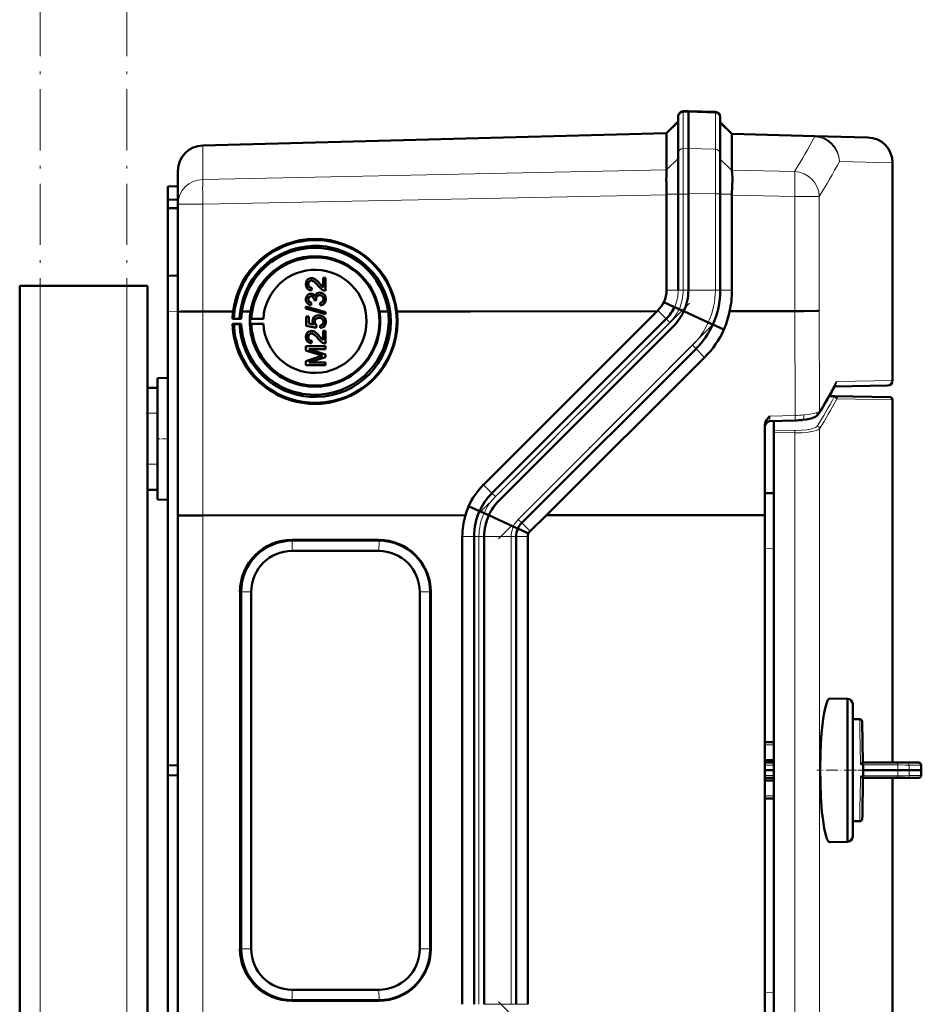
# Model space of a CAD drawing. Extents: x -1768 to 2122, y -1729 to 686.
# Tile 56 of 71: x 597 to 773, y 281 to 474. Entities that reach past the tile are written whole.
import ezdxf

# ---------------------------------------------------------------- set-up
doc = ezdxf.new("R2010")
doc.units = 0
doc.linetypes.add('DASHDOT', pattern=[18.5, 12, -3, 0.5, -3])

msp = doc.modelspace()

# ---------------------------------------------------------------- linework, layer by layer
at = {"color": 7, "linetype": 'DASHDOT', "lineweight": 18}
for p, q in [((600.57, -458.51), (600.57, 501.49)), ((617.57, -458.51), (617.57, 501.49)), ((727.75, 418.09), (685.96, 376.3)), ((732.17, 413.67), (690.38, 371.88)), ((732.17, 239.31), (690.38, 281.1))]:
    msp.add_line(p, q, dxfattribs=at)
at = {"color": 7, "lineweight": 50}
for p, q in [((727.57, 455.74), (726.53, 455.7)), ((727.56, 455.74), (727.56, 455.5)), ((732.85, 455.55), (727.56, 455.74)), ((727.56, 455.5), (727.56, 448.4)), ((727.57, 455.74), (727.57, 455.5)), ((727.57, 455.5), (727.57, 448.44)), ((723.27, 451.38), (725.57, 453.68)), ((725.57, 454.7), (725.57, 454.49)), ((725.57, 454.49), (725.57, 447.43)), ((733.81, 454.56), (733.81, 454.35)), ((733.81, 454.35), (733.81, 447.28)), ((736.1, 451.27), (733.81, 453.56)), ((632.43, 449), (723.27, 451.38)), ((723.27, 451.25), (723.27, 444.21)), ((736.1, 451.27), (752.3, 450.84)), ((736.1, 451.14), (736.1, 444.13)), ((736.1, 451.14), (736.1, 451.14)), ((752.3, 450.84), (762.69, 450.57)), ((727.56, 439.63), (727.56, 448.4)), ((727.57, 448.44), (727.57, 439.43)), ((725.57, 447.43), (725.57, 439.43)), ((733.81, 439.49), (733.81, 447.28)), ((627.57, 437.45), (627.57, 444)), ((723.26, 444.19), (723.25, 443.89)), ((723.26, 444.19), (723.27, 444.21)), ((767.56, 402.91), (767.56, 445.57)), ((625.57, 440.92), (627.57, 440.99)), ((625.57, 440.92), (625.57, 438.32)), ((723.24, 441.04), (723.26, 439.43)), ((625.57, 438.32), (627.57, 438.42)), ((625.57, 438.32), (625.57, 436.72)), ((723.27, 439.34), (723.26, 439.43)), ((723.27, 439.34), (723.27, 420.63)), ((725.57, 439.43), (725.57, 420.63)), ((727.56, 439.63), (727.56, 420.63)), ((727.57, 439.43), (727.57, 420.63)), ((733.81, 439.49), (733.81, 420.63)), ((736.1, 439.26), (736.1, 439.43)), ((736.1, 439.26), (736.1, 420.63)), ((625.57, 436.72), (625.57, 423.42)), ((625.57, 436.72), (627.57, 436.7)), ((627.57, 416.39), (627.57, 437.45)), ((625.57, 423.42), (627.57, 423.49)), ((625.57, 416.42), (625.57, 423.42)), ((654.09, 422.93), (654.09, 422.93)), ((655.99, 421.16), (655.99, 423.04)), ((655.99, 423.04), (656.48, 423.04)), ((656.48, 423.04), (656.48, 420.53)), ((656.48, 423.04), (656.49, 423.04)), ((656.49, 423.04), (656.49, 420.52)), ((596.57, -192.06), (596.57, 421.49)), ((600.57, 421.49), (596.57, 421.49)), ((617.57, 421.49), (600.57, 421.49)), ((621.57, 421.49), (617.57, 421.49)), ((621.57, 401.49), (621.57, 421.49)), ((653.08, 421.8), (653.09, 421.8)), ((653.7, 422.5), (653.71, 422.5)), ((653.77, 421.07), (653.72, 420.57)), ((653.78, 421.07), (653.73, 420.57)), ((653.77, 421.07), (653.78, 421.07)), ((655.28, 421.93), (655.28, 421.92)), ((655.28, 421.92), (655.99, 421.16)), ((653.08, 418.85), (653.09, 418.85)), ((653.37, 420.64), (653.38, 420.64)), ((653.63, 419.44), (653.64, 419.44)), ((653.72, 420.57), (653.73, 420.57)), ((653.87, 419.89), (653.88, 419.89)), ((654.61, 418.91), (654.61, 418.91)), ((655.32, 419.64), (655.33, 419.63)), ((655.71, 420.07), (655.72, 420.07)), ((656.14, 420.58), (656.15, 420.58)), ((656.48, 420.53), (656.49, 420.52)), ((656.53, 418.86), (656.54, 418.86)), ((652.63, 417.43), (656.48, 416.34)), ((652.63, 417.02), (652.63, 417.43)), ((656.48, 415.93), (652.63, 417.02)), ((652.63, 417.02), (652.64, 417.02)), ((656.49, 415.93), (652.64, 417.02)), ((653.4, 417.77), (653.4, 417.76)), ((653.67, 418.2), (653.62, 417.71)), ((653.62, 417.71), (653.63, 417.71)), ((653.68, 418.2), (653.63, 417.71)), ((653.67, 418.2), (653.68, 418.2)), ((654.21, 418.65), (654.22, 418.72)), ((654.66, 418.59), (654.21, 418.65)), ((654.21, 418.65), (654.22, 418.64)), ((654.67, 418.59), (654.22, 418.64)), ((654.66, 418.59), (654.67, 418.59)), ((655.45, 417.66), (655.4, 418.16)), ((655.45, 417.66), (655.46, 417.66)), ((724.85, 417.32), (722.75, 418.27)), ((725.74, 416.92), (724.86, 417.32)), ((726.68, 416.49), (725.74, 416.92)), ((625.57, 416.42), (625.57, 327.42)), ((627.57, 376.4), (627.57, 416.39)), ((632.43, 416.46), (635.34, 416.46)), ((635.34, 416.47), (635.34, 416.46)), ((638.38, 416.47), (635.34, 416.47)), ((636, 416.46), (638.38, 416.46)), ((636, 416.46), (638.38, 416.46)), ((638.54, 415.03), (638.27, 415.01)), ((638.27, 415.01), (639.98, 415.01)), ((639.65, 415.02), (638.54, 415.03)), ((639.98, 415.01), (639.65, 415.02)), ((640.1, 416.47), (641.79, 416.47)), ((640.1, 416.46), (641.79, 416.46)), ((640.1, 416.46), (641.79, 416.46)), ((641.95, 415.02), (641.7, 415)), ((641.7, 415), (644.32, 415)), ((644.32, 415), (641.95, 415.02)), ((652.68, 415.49), (653.18, 415.49)), ((652.68, 413.66), (652.68, 415.49)), ((653.18, 415.49), (653.18, 414.06)), ((653.18, 415.49), (653.18, 414.06)), ((653.18, 415.49), (653.18, 415.49)), ((655.19, 415.19), (655.2, 415.19)), ((655.66, 415.61), (655.67, 415.61)), ((656.07, 415.39), (656.07, 415.39)), ((656.48, 416.34), (656.48, 415.93)), ((656.48, 416.34), (656.49, 416.34)), ((656.48, 415.93), (656.49, 415.93)), ((656.49, 416.34), (656.49, 415.93)), ((667.03, 416.47), (668.73, 416.47)), ((668.73, 416.47), (667.03, 416.47)), ((667.04, 416.46), (668.73, 416.46)), ((668.73, 416.47), (668.73, 416.47)), ((670.44, 416.47), (676.62, 416.47)), ((670.44, 416.47), (684.86, 416.47)), ((670.45, 416.46), (676.62, 416.46)), ((676.62, 416.46), (676.62, 416.47)), ((684.86, 416.47), (721.41, 416.49)), ((687.42, 382.49), (721.41, 416.49)), ((723.22, 414.97), (689.08, 380.83)), ((721.41, 416.49), (721.56, 416.63)), ((731.46, 414.3), (726.65, 416.49)), ((735.63, 416.49), (748.38, 416.5)), ((638.26, 413.99), (638.54, 413.93)), ((639.98, 413.99), (638.26, 413.99)), ((638.54, 413.93), (639.65, 413.95)), ((639.65, 413.95), (639.98, 413.99)), ((641.7, 414), (641.95, 413.94)), ((644.32, 414), (641.7, 414)), ((641.95, 413.94), (644.32, 414)), ((654.66, 413.27), (652.68, 413.66)), ((652.68, 413.66), (652.69, 413.66)), ((654.67, 413.26), (652.69, 413.66)), ((653.18, 414.06), (654.17, 413.87)), ((654.36, 414.42), (654.37, 414.42)), ((654.71, 413.76), (654.66, 413.27)), ((654.66, 413.27), (654.67, 413.26)), ((654.72, 413.76), (654.67, 413.26)), ((654.71, 413.76), (654.72, 413.76)), ((655.45, 413.22), (655.4, 413.71)), ((655.45, 413.22), (655.46, 413.21)), ((656.53, 414.41), (656.54, 414.41)), ((724.63, 413.56), (690.49, 379.42)), ((724.64, 413.56), (690.49, 379.42)), ((732.34, 413.9), (731.46, 414.3)), ((734.52, 412.91), (732.35, 413.9)), ((653.08, 411.43), (653.09, 411.42)), ((653.7, 412.13), (653.71, 412.13)), ((654.09, 412.56), (654.09, 412.56)), ((655.28, 411.55), (655.99, 410.79)), ((655.28, 411.55), (655.28, 411.55)), ((655.99, 410.79), (655.99, 412.67)), ((655.99, 412.67), (656.48, 412.67)), ((656.48, 412.67), (656.48, 410.15)), ((656.48, 412.67), (656.49, 412.67)), ((656.49, 412.67), (656.49, 410.15)), ((652.63, 409.61), (656.48, 409.61)), ((652.63, 408.8), (652.63, 409.61)), ((653.37, 410.27), (653.38, 410.27)), ((653.77, 410.7), (653.72, 410.2)), ((653.72, 410.2), (653.73, 410.2)), ((653.78, 410.69), (653.73, 410.2)), ((653.77, 410.7), (653.78, 410.69)), ((656.14, 410.21), (656.15, 410.2)), ((656.48, 410.15), (656.49, 410.15)), ((656.48, 409.61), (656.48, 409.07)), ((656.48, 409.61), (656.49, 409.61)), ((656.49, 409.61), (656.49, 409.07)), ((655.29, 407.95), (652.63, 408.8)), ((652.63, 408.8), (652.64, 408.8)), ((652.63, 406.72), (655.34, 407.59)), ((655.3, 407.95), (652.64, 408.8)), ((656.49, 409.07), (653.23, 409.06)), ((653.23, 409.07), (656.48, 408.04)), ((656.48, 409.07), (653.23, 409.07)), ((656.49, 407.47), (653.23, 406.45)), ((656.48, 407.47), (653.23, 406.45)), ((655.29, 407.95), (655.3, 407.95)), ((656.48, 409.07), (656.49, 409.07)), ((656.48, 408.04), (656.48, 407.47)), ((656.48, 408.04), (656.49, 408.04)), ((656.48, 407.47), (656.49, 407.47)), ((656.49, 408.04), (656.49, 407.47)), ((729.05, 409.14), (694.91, 375)), ((730.74, 407.45), (699.78, 376.49)), ((652.63, 405.91), (652.63, 406.72)), ((656.48, 405.91), (652.63, 405.91)), ((652.63, 405.91), (652.64, 405.9)), ((656.49, 405.9), (652.64, 405.9)), ((653.23, 406.45), (656.48, 406.45)), ((656.48, 406.45), (656.48, 405.91)), ((656.48, 406.45), (656.49, 406.45)), ((656.48, 405.91), (656.49, 405.9)), ((656.49, 406.45), (656.49, 405.9)), ((623.57, 403.38), (625.57, 403.44)), ((623.57, 403.38), (625.57, 403.44)), ((621.57, 401.49), (623.57, 401.49)), ((621.57, 396.49), (621.57, 401.49)), ((623.57, 379.59), (623.57, 403.38)), ((623.57, 396.49), (623.57, 401.49)), ((766.58, 401.91), (756.15, 401.73)), ((755.12, 399.83), (756.22, 399.81)), ((756.22, 399.81), (767.07, 399.62)), ((767.57, 399.12), (767.57, 328)), ((621.57, 396.49), (621.57, 386.49)), ((623.57, 396.49), (623.57, 386.49)), ((742.56, 376.51), (742.56, 394.22)), ((743.54, 394.97), (748.45, 395.08)), ((744.28, 394.98), (744.28, 393.19)), ((744.28, 392.7), (744.28, 393.19)), ((744.28, 392.7), (744.28, 260.29)), ((621.57, 381.49), (621.57, 386.49)), ((623.57, 381.49), (623.57, 386.49)), ((621.57, 271.49), (621.57, 381.49)), ((621.57, 381.49), (623.57, 381.49)), ((742.56, 380.81), (744.28, 380.82)), ((623.57, 379.59), (625.57, 379.54)), ((627.57, 276.57), (627.57, 376.4)), ((683.88, 376.49), (632.43, 376.47)), ((686.65, 377.32), (684.51, 378.29)), ((687.53, 376.92), (686.65, 377.32)), ((688.47, 376.49), (687.53, 376.92)), ((693.26, 374.3), (688.45, 376.49)), ((699.78, 376.49), (696.54, 373.37)), ((742.56, 376.51), (699.78, 376.49)), ((742.56, 276.47), (742.56, 376.51)), ((694.14, 373.9), (693.26, 374.3)), ((696.23, 372.95), (694.14, 373.9)), ((649.9, 371.67), (666.9, 371.67)), ((666.96, 371.52), (649.97, 371.52)), ((683.27, 280.63), (683.27, 372.35)), ((685.57, 372.35), (685.57, 280.63)), ((687.56, 280.63), (687.56, 372.35)), ((687.57, 372.35), (687.57, 280.63)), ((693.81, 280.63), (693.81, 372.35)), ((696.1, 372.35), (696.1, 280.63)), ((649.92, 369.5), (666.91, 369.5)), ((639.72, 291.49), (639.72, 361.49)), ((639.94, 291.49), (639.94, 361.49)), ((641.91, 361.49), (641.91, 291.49)), ((674.92, 361.49), (674.92, 291.49)), ((676.99, 291.49), (676.99, 361.49)), ((677.08, 361.49), (677.08, 291.49)), ((755.29, 340.59), (758.74, 340.5)), ((758.74, 336.53), (758.74, 340.5)), ((759.74, 339.5), (759.74, 313.5)), ((759.74, 336.5), (759.74, 339.5)), ((758.74, 312.5), (758.74, 336.53)), ((761.13, 336.5), (759.74, 336.5)), ((761.76, 328), (761.63, 336.01)), ((744.28, 332), (742.56, 332)), ((744.28, 328.5), (742.56, 328.5)), ((625.57, 327.42), (627.57, 327.49)), ((625.57, 325.56), (625.57, 327.42)), ((742.56, 328), (744.28, 328)), ((744.28, 326.5), (742.56, 326.5)), ((761.57, 327.86), (761.69, 327.95)), ((768.52, 328), (761.76, 328)), ((761.79, 327.55), (761.77, 326.5)), ((768.57, 326.5), (761.77, 326.5)), ((761.79, 325.45), (761.77, 326.5)), ((768.52, 328), (770.31, 328)), ((770.81, 326.5), (768.57, 326.5)), ((772.62, 328), (770.31, 328)), ((770.81, 326.5), (773.15, 326.5)), ((773.18, 326.5), (773.15, 326.5)), ((625.57, 236.55), (625.57, 325.56)), ((625.57, 325.56), (627.57, 325.49)), ((742.56, 325), (744.28, 325)), ((744.28, 324.49), (742.56, 324.49)), ((761.76, 325), (761.64, 317.58)), ((768.52, 325), (761.76, 325)), ((767.57, 325), (767.57, 253.87)), ((768.52, 325), (770.31, 325)), ((772.62, 325), (770.31, 325)), ((772.62, 325), (772.65, 325)), ((744.28, 321), (742.56, 321)), ((761.64, 317.58), (761.63, 316.99)), ((759.74, 316.5), (761.13, 316.5)), ((759.74, 313.5), (759.74, 316.5)), ((755.25, 312.41), (755.29, 312.41)), ((758.74, 312.5), (755.29, 312.41)), ((666.91, 283.48), (649.92, 283.48)), ((666.9, 281.3), (649.9, 281.3)), ((649.97, 281.46), (666.96, 281.46))]:
    msp.add_line(p, q, dxfattribs=at)
at = {"color": 7, "lineweight": 18}
for p, q in [((726.53, 455.7), (726.53, 455.47)), ((726.53, 455.47), (727.57, 455.5)), ((732.85, 455.32), (727.56, 455.5)), ((732.85, 455.55), (732.85, 455.32)), ((726.53, 455.47), (726.53, 448.41)), ((732.85, 455.32), (732.85, 448.25)), ((723.27, 451.25), (725.57, 453.49)), ((736.1, 451.14), (733.81, 453.37)), ((723.27, 451.25), (632.43, 448.87)), ((752.3, 450.71), (736.1, 451.14)), ((632.43, 449), (632.43, 448.87)), ((632.43, 442.32), (632.43, 448.87)), ((727.57, 448.44), (726.53, 448.41)), ((726.53, 448.41), (726.53, 439.43)), ((727.56, 448.4), (732.85, 448.25)), ((723.26, 444.19), (725.57, 446.43)), ((736.1, 444.08), (733.81, 446.32)), ((632.43, 442.32), (723.27, 444.21)), ((736.1, 444.13), (748.38, 443.87)), ((767.56, 445.57), (757.14, 445.84)), ((723.27, 439.34), (632.43, 437.45)), ((723.26, 439.43), (725.57, 439.43)), ((725.57, 439.43), (726.53, 439.43)), ((726.53, 439.43), (726.53, 420.63)), ((726.53, 439.43), (727.57, 439.43)), ((732.85, 439.49), (727.56, 439.63)), ((732.85, 439.49), (732.85, 420.63)), ((732.85, 439.49), (733.81, 439.49)), ((736.1, 439.43), (733.81, 439.43)), ((748.38, 439), (736.1, 439.26)), ((748.38, 416.5), (748.38, 439)), ((753.2, 439), (748.38, 439)), ((753.2, 439), (753.2, 416.56)), ((632.43, 437.45), (627.57, 437.45)), ((632.43, 416.46), (632.43, 437.45)), ((600.57, -192.06), (600.57, 421.49)), ((617.57, -192.06), (617.57, 421.49)), ((725.57, 420.63), (723.27, 420.63)), ((725.57, 420.63), (726.53, 420.63)), ((726.53, 420.63), (727.57, 420.63)), ((732.85, 420.63), (727.56, 420.63)), ((732.85, 420.63), (733.81, 420.63)), ((736.1, 420.63), (733.81, 420.63)), ((724.85, 417.32), (724.85, 417.32)), ((627.57, 416.49), (625.57, 416.42)), ((632.43, 376.47), (632.43, 416.46)), ((723.22, 414.97), (721.56, 416.63)), ((723.22, 414.97), (723.9, 414.29)), ((748.45, 396.06), (748.38, 416.5)), ((753.2, 416.56), (753.27, 396.94)), ((723.9, 414.29), (689.76, 380.15)), ((732.35, 413.9), (732.34, 413.9)), ((728.37, 409.82), (694.23, 375.68)), ((728.37, 409.82), (729.05, 409.14)), ((730.74, 407.45), (729.05, 409.14)), ((756.63, 402.72), (767.56, 402.91)), ((756.09, 399.69), (755.05, 399.7)), ((767.57, 399.12), (756.71, 399.31)), ((621.57, 396.49), (623.57, 396.49)), ((743.54, 395.94), (748.45, 396.06)), ((744.28, 393.19), (748.41, 393.13)), ((748.41, 392.64), (744.28, 392.7)), ((748.41, 260.35), (748.41, 392.64)), ((753.27, 393.46), (753.27, 259.53)), ((621.57, 386.49), (623.57, 386.49)), ((689.08, 380.83), (687.42, 382.49)), ((689.08, 380.83), (689.76, 380.15)), ((632.43, 276.51), (632.43, 376.47)), ((686.65, 377.32), (686.65, 377.32)), ((694.23, 375.68), (694.91, 375)), ((696.54, 373.37), (694.91, 375)), ((694.14, 373.9), (694.14, 373.9)), ((649.97, 371.52), (649.9, 371.67)), ((649.92, 369.5), (649.97, 371.52)), ((666.96, 371.52), (666.9, 371.67)), ((666.96, 371.52), (666.91, 369.5)), ((685.57, 372.35), (683.27, 372.35)), ((685.57, 372.35), (686.53, 372.35)), ((686.53, 372.35), (686.53, 280.63)), ((687.57, 372.35), (686.53, 372.35)), ((692.85, 372.35), (687.56, 372.35)), ((692.85, 280.63), (692.85, 372.35)), ((692.85, 372.35), (693.81, 372.35)), ((696.1, 372.35), (693.81, 372.35)), ((744.28, 370.02), (742.56, 370.01)), ((639.94, 361.49), (639.72, 361.49)), ((639.94, 361.49), (641.91, 361.49)), ((676.99, 361.49), (674.92, 361.49)), ((677.08, 361.49), (676.99, 361.49)), ((761.17, 334), (761.13, 336.5)), ((761.21, 331.18), (761.17, 334)), ((742.56, 331.51), (744.28, 331.51)), ((761.23, 330.36), (761.21, 331.18)), ((761.25, 328.65), (761.23, 330.36)), ((761.26, 328.2), (761.25, 328.65)), ((761.27, 327.76), (761.26, 328.2)), ((742.56, 327.51), (744.28, 327.51)), ((768.57, 327.56), (761.78, 327.55)), ((770.81, 327.51), (773.12, 327.51)), ((742.56, 325.49), (744.28, 325.49)), ((761.25, 324.35), (761.21, 321.81)), ((761.26, 324.79), (761.25, 324.35)), ((761.27, 325.24), (761.26, 324.79)), ((768.57, 325.44), (761.78, 325.45)), ((770.81, 325.49), (773.12, 325.49)), ((742.56, 321.49), (744.28, 321.49)), ((761.21, 321.81), (761.17, 319)), ((761.17, 319), (761.13, 316.5)), ((639.94, 291.49), (639.72, 291.49)), ((641.91, 291.49), (639.94, 291.49)), ((676.99, 291.49), (674.92, 291.49)), ((676.99, 291.49), (677.08, 291.49)), ((649.97, 281.46), (649.92, 283.48)), ((666.91, 283.48), (666.96, 281.46)), ((742.56, 282.99), (744.28, 282.97)), ((649.97, 281.46), (649.9, 281.3)), ((666.96, 281.46), (666.9, 281.3)), ((692.85, 280.63), (687.56, 280.63)), ((692.85, 280.63), (693.81, 280.63)), ((696.1, 280.63), (693.81, 280.63))]:
    msp.add_line(p, q, dxfattribs=at)
at = {"color": 7, "linetype": 'DASHDOT', "lineweight": 18, "ltscale": 0.060001}
for p, q in [((621.37, 396.49), (623.77, 396.49)), ((623.37, 391.49), (625.77, 391.49)), ((621.37, 386.49), (623.77, 386.49))]:
    msp.add_line(p, q, dxfattribs=at)
at = {"color": 7, "linetype": 'DASHDOT', "lineweight": 18, "ltscale": 0.192111}
msp.add_line((760.38, 326.5), (752.7, 326.5), dxfattribs=at)
at = {"color": 7, "linetype": 'DASHDOT', "lineweight": 18, "ltscale": 0.061557}
msp.add_line((759.54, 326.5), (762, 326.5), dxfattribs=at)
at = {"color": 7, "linetype": 'DASHDOT', "lineweight": 18, "ltscale": 0.204493}
for p, q in [((769.25, 326.63), (761.07, 326.49)), ((769.25, 326.37), (761.07, 326.51))]:
    msp.add_line(p, q, dxfattribs=at)
at = {"color": 7, "lineweight": 18}
for points in [[(732.85, 448.25), (732.86, 445.13), (732.85, 439.49)], [(743.54, 395.94), (743.53, 395.07), (743.53, 394.98), (743.54, 394.97), (743.54, 394.97), (743.54, 394.97)], [(750.17, 396.15), (751.4, 396.3), (752.16, 396.45), (752.74, 396.62)], [(752.74, 396.62), (753.08, 396.78), (753.27, 396.94)], [(748.41, 393.13), (749.63, 393.15), (750.8, 393.26), (751.76, 393.44), (752.14, 393.55), (752.44, 393.68), (752.66, 393.81), (752.78, 393.95)], [(753.27, 393.46), (753.16, 393.34), (752.98, 393.23), (752.62, 393.09), (752.16, 392.96), (751.04, 392.77), (749.75, 392.67), (748.41, 392.64)], [(689.76, 380.15), (689.23, 379.58), (688.74, 378.97), (688.3, 378.33), (687.89, 377.64), (687.53, 376.92)], [(768.57, 327.56), (768.55, 327.92), (768.53, 327.98), (768.53, 327.99), (768.53, 328), (768.52, 328), (768.52, 328)], [(768.57, 327.56), (770.05, 327.54), (770.63, 327.52), (770.81, 327.51)], [(768.57, 325.44), (768.55, 325.07), (768.53, 325.01), (768.53, 325), (768.53, 325), (768.52, 325), (768.52, 325)], [(770.04, 325.45), (770.77, 325.48), (770.81, 325.49)]]:
    msp.add_lwpolyline(points, dxfattribs=at)
at = {"color": 7, "lineweight": 50}
for points in [[(736.1, 439.43), (736.17, 442.42), (736.14, 443.63), (736.1, 444.08)], [(669.26, 414.49), (669.19, 415.9), (668.99, 417.29), (668.7, 418.5), (668.32, 419.69), (667.95, 420.57), (667.39, 421.69), (666.65, 422.88), (665.92, 423.86), (665.38, 424.48), (664.44, 425.42), (663.44, 426.25), (662.26, 427.07), (661.32, 427.61), (660.16, 428.15), (658.84, 428.63), (657.48, 428.98), (656.57, 429.15), (655.24, 429.28), (653.9, 429.29), (652.81, 429.21), (651.51, 429), (650.57, 428.78), (649.66, 428.5), (649.06, 428.28), (648.41, 428.01), (647.27, 427.44), (646.79, 427.16), (645.58, 426.34), (644.46, 425.41), (643.56, 424.52), (642.74, 423.54), (642.19, 422.79), (641.47, 421.6), (640.85, 420.35), (640.4, 419.17), (640.06, 417.97), (639.82, 416.73), (639.71, 415.88), (639.65, 415.02)], [(652.63, 421.81), (652.67, 422.16), (652.8, 422.5), (652.97, 422.71), (653.19, 422.87), (653.53, 422.98), (653.7, 422.99)], [(654.09, 422.93), (654.33, 422.82), (654.59, 422.64), (655, 422.25), (655.28, 421.92)], [(654.09, 422.93), (654.37, 422.8), (654.74, 422.51), (655.07, 422.16), (655.28, 421.93)], [(653.37, 420.64), (653.11, 420.77), (652.89, 420.97), (652.74, 421.23), (652.67, 421.44), (652.63, 421.81)], [(653.7, 422.5), (653.49, 422.47), (653.31, 422.36), (653.18, 422.2), (653.1, 422), (653.08, 421.8)], [(653.08, 421.8), (653.14, 421.45), (653.23, 421.3), (653.36, 421.18), (653.52, 421.11)], [(653.71, 422.5), (653.5, 422.47), (653.36, 422.39), (653.22, 422.25), (653.14, 422.1), (653.09, 421.8)], [(653.09, 421.8), (653.11, 421.57), (653.17, 421.4), (653.34, 421.2), (653.53, 421.1)], [(655.04, 421.47), (654.75, 421.81), (654.43, 422.13), (654.2, 422.33), (653.93, 422.46)], [(656.14, 420.58), (655.88, 420.69), (655.53, 420.94), (655.04, 421.47)], [(655.28, 421.93), (655.68, 421.44), (655.99, 421.16)], [(652.63, 418.84), (652.67, 419.16), (652.8, 419.46), (653.01, 419.71), (653.3, 419.88), (653.61, 419.93)], [(653.4, 417.77), (653.14, 417.88), (652.92, 418.06), (652.79, 418.23), (652.7, 418.42), (652.64, 418.7), (652.63, 418.84)], [(653.63, 419.44), (653.45, 419.41), (653.29, 419.33), (653.13, 419.11), (653.08, 418.85)], [(653.08, 418.85), (653.12, 418.61), (653.19, 418.47), (653.3, 418.35), (653.52, 418.24)], [(653.64, 419.44), (653.46, 419.41), (653.25, 419.28), (653.12, 419.06), (653.09, 418.85)], [(653.09, 418.85), (653.11, 418.66), (653.18, 418.49), (653.31, 418.35), (653.53, 418.24)], [(654.22, 418.72), (654.19, 418.97), (654.13, 419.13), (654.03, 419.27), (653.83, 419.41)], [(653.87, 419.89), (654.03, 419.82), (654.17, 419.71), (654.38, 419.41)], [(653.88, 419.89), (654.16, 419.72), (654.29, 419.58), (654.38, 419.42)], [(654.38, 419.41), (654.46, 419.65), (654.62, 419.86), (654.83, 420.02), (655.07, 420.11), (655.33, 420.13)], [(655.32, 419.64), (655.1, 419.61), (654.89, 419.5), (654.81, 419.43), (654.67, 419.24), (654.61, 419.02), (654.61, 418.91)], [(655.33, 419.63), (655.1, 419.6), (654.93, 419.52), (654.73, 419.33), (654.62, 419.05), (654.61, 418.91)], [(655.4, 418.16), (655.61, 418.21), (655.81, 418.31), (656.03, 418.56), (656.09, 418.88)], [(656.53, 418.86), (656.49, 418.51), (656.34, 418.18), (656.1, 417.91), (655.95, 417.81), (655.62, 417.69), (655.45, 417.66)], [(656.54, 418.86), (656.5, 418.51), (656.41, 418.28), (656.27, 418.07), (656, 417.83), (655.66, 417.69), (655.46, 417.66)], [(656.09, 418.88), (656.07, 419.06), (656.01, 419.24), (655.9, 419.39), (655.68, 419.56), (655.6, 419.59)], [(655.71, 420.07), (655.93, 419.97), (656.12, 419.83), (656.32, 419.6), (656.43, 419.39), (656.5, 419.17), (656.53, 418.86)], [(655.72, 420.07), (655.95, 419.96), (656.16, 419.8), (656.32, 419.61), (656.49, 419.25), (656.54, 418.86)], [(627.57, 416.39), (627.57, 416.39), (627.57, 416.39), (627.57, 416.39), (627.64, 416.4), (628.2, 416.42), (629.36, 416.44), (632.43, 416.46)], [(653.92, 414.55), (653.98, 414.93), (654.17, 415.25), (654.45, 415.5), (654.8, 415.64), (655.16, 415.69)], [(655.19, 415.19), (654.94, 415.17), (654.81, 415.13), (654.59, 415), (654.5, 414.9), (654.39, 414.67), (654.36, 414.42)], [(655.2, 415.19), (654.95, 415.16), (654.68, 415.06), (654.48, 414.86), (654.4, 414.67), (654.37, 414.42)], [(656.09, 414.42), (656.04, 414.7), (655.96, 414.87), (655.82, 415), (655.57, 415.14)], [(656.07, 415.39), (656.24, 415.24), (656.38, 415.06), (656.47, 414.85), (656.53, 414.63), (656.54, 414.41)], [(656.07, 415.39), (656.31, 415.15), (656.42, 414.96), (656.5, 414.75), (656.53, 414.41)], [(750.09, 416.5), (752.84, 416.54), (753.2, 416.56)], [(654.17, 413.87), (654.02, 414.12), (653.93, 414.41), (653.92, 414.55)], [(654.36, 414.42), (654.41, 414.11), (654.53, 413.91), (654.71, 413.76)], [(654.37, 414.42), (654.38, 414.26), (654.49, 413.97), (654.72, 413.76)], [(655.4, 413.71), (655.61, 413.76), (655.81, 413.85), (655.9, 413.92), (656.06, 414.2), (656.09, 414.42)], [(656.53, 414.41), (656.52, 414.23), (656.43, 413.89), (656.35, 413.73), (656.11, 413.46), (655.79, 413.29), (655.45, 413.22)], [(656.54, 414.41), (656.5, 414.06), (656.35, 413.71), (656.08, 413.43), (655.85, 413.31), (655.46, 413.21)], [(652.63, 411.44), (652.67, 411.79), (652.8, 412.13), (652.97, 412.34), (653.19, 412.5), (653.53, 412.61), (653.7, 412.62)], [(653.37, 410.27), (653.11, 410.4), (652.89, 410.6), (652.74, 410.86), (652.67, 411.07), (652.63, 411.44)], [(653.7, 412.13), (653.49, 412.1), (653.31, 411.99), (653.18, 411.83), (653.1, 411.63), (653.08, 411.43)], [(653.08, 411.43), (653.14, 411.08), (653.23, 410.93), (653.36, 410.81), (653.52, 410.73)], [(653.71, 412.13), (653.5, 412.09), (653.36, 412.01), (653.22, 411.88), (653.14, 411.73), (653.09, 411.42)], [(653.09, 411.42), (653.11, 411.2), (653.17, 411.03), (653.34, 410.83), (653.53, 410.73)], [(655.04, 411.09), (654.75, 411.44), (654.43, 411.76), (654.2, 411.95), (653.93, 412.09)], [(654.09, 412.56), (654.33, 412.45), (654.59, 412.27), (655, 411.87), (655.28, 411.55)], [(654.09, 412.56), (654.37, 412.42), (654.74, 412.13), (655.07, 411.79), (655.28, 411.55)], [(655.28, 411.55), (655.68, 411.07), (655.99, 410.79)], [(656.14, 410.21), (655.88, 410.32), (655.53, 410.57), (655.04, 411.09)], [(742.56, 394.22), (742.59, 394.53), (742.69, 394.83), (742.83, 395.11), (743.18, 395.57), (743.54, 395.94)], [(752.27, 395.72), (751.6, 395.48), (750.63, 395.27), (749.92, 395.18)], [(753.14, 396.43), (752.86, 396.09), (752.46, 395.81), (752.27, 395.72)], [(690.49, 379.42), (690.01, 378.9), (689.57, 378.35), (689.17, 377.77), (688.8, 377.14), (688.47, 376.49)], [(627.57, 376.4), (627.57, 376.41), (627.57, 376.41), (627.57, 376.41), (627.64, 376.42), (628.2, 376.44), (629.36, 376.45), (632.43, 376.47)], [(755.29, 340.59), (755.12, 340.54), (755.02, 340.45), (754.83, 340.18), (754.74, 339.98), (754.52, 339.36), (754.33, 338.62), (754.15, 337.78), (753.97, 336.62)], [(753.97, 336.62), (753.76, 334.9), (753.6, 333.04), (753.43, 329.95), (753.37, 326.7)], [(753.37, 326.7), (753.41, 324.01), (753.51, 321.36), (753.73, 318.39), (753.93, 316.66)], [(761.27, 327.76), (761.54, 327.69), (761.67, 327.65), (761.75, 327.6), (761.78, 327.57), (761.78, 327.55)], [(761.27, 325.24), (761.54, 325.3), (761.67, 325.34), (761.75, 325.39), (761.78, 325.43), (761.78, 325.45)], [(761.27, 325.24), (761.38, 325.23), (761.52, 325.17), (761.69, 325.04)], [(753.93, 316.66), (754.17, 315.11), (754.54, 313.56)], [(754.54, 313.56), (754.71, 313.09), (754.82, 312.84), (754.95, 312.63), (755.09, 312.49), (755.24, 312.41), (755.25, 312.41)]]:
    msp.add_lwpolyline(points, dxfattribs=at)
for centre, radius, start, end in [((726.57, 454.7), 1, 92, 180), ((732.81, 454.56), 1, 0, 88), ((762.56, 445.57), 5, 0, 88.5), ((632.57, 444), 5, 91.5, 180), ((654.41, 414.52), 16.15, 6.9564, 173.0436), ((654.48, 414.49), 15.94, 359.9991, 133.5258), ((654.41, 414.47), 14.45, 7.965, 172.0349), ((654.41, 414.51), 12.77, 8.8275, 171.1724), ((654.49, 414.48), 12.55, 77.6984, 177.5213), ((654.48, 414.48), 12.54, 0.013, 77.6766), ((654.48, 414.47), 15.96, 133.5177, 178.0139), ((653.7, 421.77), 1.22, 71.416, 89.9785), ((653.76, 421.87), 0.804, 252.5173, 270.6985), ((653.7, 421.79), 0.712, 71.1045, 89.7698), ((653.71, 421.79), 0.709, 71.4625, 89.7956), ((653.85, 422.1), 1.53, 252.0665, 265.2731), ((653.85, 422.1), 1.53, 252.0738, 265.2685), ((653.62, 419.12), 0.815, 72.179, 90.3814), ((653.64, 418.81), 0.625, 72.329, 90.8793), ((653.65, 418.8), 0.634, 73.0345, 90.7871), ((655.85, 418.95), 1.24, 181.999, 197.0346), ((655.85, 418.96), 1.24, 182.0274, 197.0138), ((655.33, 418.78), 0.86, 71.8999, 90.5102), ((655.34, 418.95), 1.19, 71.6978, 90.7047), ((655.34, 418.77), 0.859, 72.0728, 90.5088), ((656.46, 421.5), 0.972, 251.216, 271.7364), ((656.46, 421.5), 0.973, 251.2257, 271.7309), ((717.58, 420.63), 5.69, 335.4939, 0.0252), ((717.68, 420.63), 9.88, 335.2248, 0.0026), ((717.44, 420.63), 10.12, 335.8313, 359.9948), ((717.62, 420.63), 16.19, 335.437, 0.0015), ((717.56, 420.63), 18.54, 347.0991, 0.0004), ((653.93, 419.43), 1.75, 252.2239, 259.8155), ((653.95, 419.47), 1.79, 252.3357, 259.7452), ((653.82, 419.19), 0.998, 252.3354, 261.3286), ((717.56, 420.79), 5.78, 313.9422, 334.1191), ((717.5, 420.7), 8.09, 315.0122, 335.3255), ((654.42, 414.46), 16.17, 172.9148, 178.0694), ((654.42, 414.56), 14.45, 172.4425, 178.2107), ((654.42, 414.47), 12.79, 171.0625, 179.8847), ((655.18, 414.14), 1.55, 71.9099, 90.5756), ((655.21, 413.99), 1.21, 72.5659, 90.8378), ((655.22, 413.98), 1.21, 72.864, 90.8167), ((655.24, 414.33), 1.35, 51.9924, 71.6896), ((655.24, 414.32), 1.35, 51.999, 71.6506), ((654.4, 414.49), 12.79, 0.0635, 8.8594), ((654.41, 414.58), 14.45, 359.7065, 7.4796), ((654.4, 414.48), 16.17, 0.0626, 7.0057), ((717.69, 420.51), 9.82, 314.9833, 335.8458), ((717.43, 420.76), 10.18, 315.022, 335.211), ((717.59, 420.12), 18.4, 336.9429, 348.6327), ((747.64, 768.34), 351.85, 270.1202, 270.3992), ((654.4, 414.46), 16.14, 181.6629, 274.3889), ((654.45, 414.48), 14.8, 182.0365, 193.1576), ((654.4, 414.55), 14.43, 182.2328, 274.9104), ((654.4, 414.47), 12.77, 179.8723, 270.0038), ((654.49, 414.47), 12.55, 182.4194, 193.5066), ((654.4, 414.49), 12.79, 270.0139, 0.0575), ((654.45, 414.49), 14.81, 270.9979, 359.999), ((654.47, 414.48), 15.95, 270.964, 0.0057), ((654.48, 414.48), 12.55, 271.1756, 0.0047), ((654.4, 414.49), 16.17, 274.3928, 0.0565), ((654.4, 414.58), 14.45, 274.9142, 359.688), ((717.62, 420.57), 16.16, 314.9955, 335.6224), ((654.45, 414.48), 14.8, 193.1459, 270.9829), ((654.48, 414.47), 12.54, 193.4987, 271.1604), ((653.7, 411.4), 1.22, 71.416, 89.9785), ((653.7, 411.42), 0.712, 71.1045, 89.7698), ((653.71, 411.42), 0.709, 71.4625, 89.7956), ((717.54, 420.64), 18.66, 315.0077, 335.5133), ((654.47, 414.47), 15.94, 193.0735, 270.9484), ((653.85, 411.73), 1.53, 252.0665, 265.2731), ((653.85, 411.73), 1.53, 252.0738, 265.2685), ((653.76, 411.5), 0.804, 252.5173, 270.6985), ((656.46, 411.13), 0.972, 251.216, 271.7364), ((656.46, 411.12), 0.973, 251.2257, 271.7309), ((663.9, 434.69), 28.1, 252.1564, 253.4621), ((664.1, 435.31), 28.74, 252.1717, 253.448), ((665.01, 377.14), 31.94, 106.5752, 107.6363), ((650.21, 458.5), 120.2, 328.9047, 332.0096), ((652.68, 457.15), 117.38, 330.7734, 331.828), ((766.56, 402.91), 1, 270.9993, 360), ((767.07, 399.12), 0.5, 0.0001, 89.0014), ((743.56, 393.97), 1, 91.3563, 180.0007), ((748.07, 412.27), 17.2, 271.2704, 276.1564), ((697.57, 372.34), 14.36, 134.9989, 155.5165), ((697.5, 372.41), 11.91, 135.0034, 155.6664), ((697.68, 372.23), 10.17, 134.9943, 155.212), ((697.57, 372.35), 14.3, 163.1695, 179.9984), ((697.54, 372.74), 14.16, 156.9444, 164.6731), ((697.5, 372.35), 11.93, 155.3876, 180.0088), ((697.69, 372.34), 10.13, 155.8478, 179.9837), ((697.43, 372.35), 9.87, 155.2023, 180.0177), ((697.62, 372.29), 3.83, 134.9848, 155.1319), ((697.63, 372.35), 3.82, 155.9472, 179.9755), ((697.55, 372.35), 1.45, 155.3414, 180.0673), ((697.55, 372.32), 1.47, 133.9021, 154.2563), ((758.74, 339.5), 1, 360, 90), ((761.13, 336), 0.501, 1.1003, 89.9459), ((761.31, 328.03), 0.274, 261.2069, 294.5434), ((761.04, 328.57), 0.884, 296.1751, 306.8175), ((761.86, 327.76), 0.26, 113.2826, 131.8746), ((772.65, 327.5), 0.501, 2.5521, 92.93), ((728.83, 325.62), 44.36, 1.133, 2.4532), ((728.83, 327.37), 44.36, 357.5467, 358.867), ((761.86, 325.24), 0.264, 228.515, 246.7588), ((772.65, 325.5), 0.5, 270.0231, 357.5028), ((761.13, 317), 0.5, 269.9996, 358.9373), ((758.74, 313.5), 1, 270, 0)]:
    msp.add_arc(centre, radius, start, end, dxfattribs=at)
at = {"color": 7, "lineweight": 18}
for centre, radius, start, end in [((653.95, 502.58), 111.19, 328.1267, 332.1928), ((658.95, 497.81), 111.09, 328.0386, 332.1118), ((717.47, 420.63), 8.09, 335.8141, 359.9961), ((717.45, 420.63), 9.08, 335.8634, 359.9942), ((717.67, 420.63), 15.17, 335.3378, 0.0024), ((717.65, 420.63), 16.16, 335.393, 0.002), ((717.47, 420.73), 8.14, 315.0199, 335.2289), ((717.43, 420.76), 9.15, 315.0245, 335.1774), ((717.68, 420.51), 15.12, 314.9894, 335.7267), ((717.65, 420.54), 16.12, 314.9927, 335.6686), ((651.23, 458.52), 119.18, 328.8885, 331.9943), ((755.62, 402.72), 1, 310.857, 0.0707), ((755.52, 402.53), 0.942, 332.0923, 1.7093), ((656.04, 453.6), 113.66, 328.3428, 331.683), ((756.07, 399.18), 0.509, 2.4645, 87.7315), ((756.21, 399.31), 0.498, 359.7444, 88.7602), ((656.54, 453.12), 113.65, 328.334, 331.6749), ((748, 420.68), 24.62, 271.0677, 275.0699), ((752.33, 396.91), 0.94, 329.0127, 1.9615), ((752.76, 393.44), 0.511, 2.6449, 87.3992), ((697.48, 372.44), 11.87, 135.0063, 155.7303), ((697.46, 372.35), 11.9, 155.3223, 180.012), ((697.44, 372.35), 10.91, 155.2364, 180.0152), ((697.67, 372.23), 4.87, 134.9795, 154.9053), ((697.64, 372.26), 3.87, 134.9802, 154.9373), ((697.69, 372.34), 4.85, 156.1854, 179.957), ((697.66, 372.34), 3.85, 156.1536, 179.9582), ((838.6, 326.99), 70.03, 179.5376, 180.4062), ((838.6, 326), 70.03, 179.5938, 180.4624), ((770.31, 327.5), 0.496, 0.47, 89.4832), ((808.08, 327.11), 37.28, 179.3941, 180.9446), ((808.36, 325.88), 37.55, 179.0611, 180.6002), ((772.62, 327.5), 0.497, 0.5898, 89.5516), ((773.12, 327.56), 0.0509, 269.1547, 309.6196), ((731.55, 325.67), 41.61, 1.1399, 2.5296), ((731.55, 327.33), 41.61, 357.4704, 358.8601), ((768.56, 400.54), 75.11, 270.0022, 271.123), ((770.31, 325.49), 0.496, 270.5168, 359.53), ((772.62, 325.49), 0.497, 270.4484, 359.4102), ((773.12, 325.44), 0.0506, 50.0551, 90.8408)]:
    msp.add_arc(centre, radius, start, end, dxfattribs=at)
for centre, major_axis, ratio, start_param, end_param in [((726.57, 454.49), (-1, 0), 0.97437, 4.747296, 6.283185), ((732.81, 454.35), (-1, 0), 0.97437, 3.141593, 4.677482), ((752.17, 445.84), (-0.13, -5), 0.992889, 1.59679, 3.141593), ((752.17, 445.84), (0.13, 5), 0.002982, 6.056371, 6.280047), ((752.17, 445.84), (4.42, -2.33), 0.968463, 0.497949, 2.015969), ((632.57, 444), (5, 0), 0.97437, 1.596976, 3.141593), ((726.57, 447.43), (-1, 0), 0.97437, 4.747296, 6.283185), ((732.81, 447.28), (1, 0), 0.97437, 0, 1.53589), ((632.57, 437.45), (5, 0), 0.97437, 1.596976, 3.141593), ((632.57, 437.45), (-0.1, 5), 0.026171, 0.226893, 1.570251), ((748.25, 439), (0.1, 5), 0.026171, 4.712934, 6.056293), ((748.25, 439), (4.25, -2.64), 0.966087, 0.571165, 2.084618), ((756.69, 387.49), (0.07, -15.23), 0.077407, 3.142573, 3.284814), ((756.2, 394.77), (-0.02, -5.04), 0.109518, 3.140139, 3.36604), ((756.77, 387.79), (0.06, -11.53), 0.076768, 3.139791, 3.281396), ((748.43, 396.08), (0.024, -1), 0.025555, 0.000082, 1.544), ((749.81, 396.17), (0.109, -0.994), 0.366722, 6.283183, 7.790699), ((751.85, 396.63), (0.411, -0.912), 0.863083, 6.282927, 7.473776), ((748.4, 392.64), (-0.007, -0.5), 0.017451, 1.571039, 2.9147)]:
    msp.add_ellipse(centre, major_axis=major_axis, ratio=ratio, start_param=start_param, end_param=end_param, dxfattribs=at)
at = {"color": 7, "lineweight": 50}
for centre, major_axis, ratio, start_param, end_param in [((723.4, 446.38), (-0.13, 5), 0.002982, 0.002566, 0.226815), ((735.97, 446.27), (0.13, 5), 0.002982, 6.061466, 6.27809), ((735.97, 439.26), (0.1, 5), 0.026171, 6.020704, 6.056293), ((723.4, 439.34), (0.1, -5), 0.026171, 3.569847, 4.039686), ((723.4, 439.34), (0.1, -5), 0.026171, 4.039686, 4.366294), ((654.41, 414.5), (-3.2, -9.59), 0.999619, 1.892589, 4.984473), ((654.41, 414.5), (5.11, 15.33), 0.999619, 1.769783, 1.770866), ((654.41, 414.5), (-4.57, -13.71), 0.999619, 4.896843, 4.898057), ((654.43, 414.49), (4.03, 12.08), 0.999619, 1.852679, 1.931219), ((654.41, 414.5), (4.04, 12.12), 0.999619, 1.737126, 1.738502), ((654.41, 414.5), (-4.04, -12.12), 0.999619, 2.046218, 2.04711), ((654.41, 414.5), (4.04, 12.12), 0.999619, 5.188702, 5.189186), ((654.41, 414.5), (-4.57, -13.71), 0.999619, 2.028257, 2.029083), ((654.41, 414.5), (5.11, 15.33), 0.999619, 5.155447, 5.15653), ((654.47, 414.48), (5.04, 15.13), 0.999619, 1.926831, 2.120926), ((654.41, 414.5), (-3.2, -9.59), 0.999619, 5.083433, 8.175545), ((654.48, 414.48), (3.97, 11.9), 0.999619, 5.03437, 5.034599), ((654.44, 414.49), (4.69, 14.07), 0.999619, 5.033887, 5.034181), ((654.47, 414.48), (5.04, 15.13), 0.999619, 5.034181, 5.034455), ((649.9, 361.49), (0, -10.19), 0.999657, 3.141593, 4.712389), ((649.97, 361.49), (0, 10.03), 0.999657, 0, 1.570796), ((666.9, 361.49), (0, -10.19), 0.999657, 1.570796, 3.141593), ((666.96, 361.49), (0, 10.03), 0.999657, 4.712389, 6.283185), ((649.92, 361.49), (0, -8.01), 0.999657, 3.141593, 4.712389), ((666.91, 361.49), (0, -8.01), 0.999657, 1.570796, 3.141593), ((649.9, 291.49), (0, -10.19), 0.999657, 4.712389, 6.283185), ((649.97, 291.49), (0, 10.03), 0.999657, 1.570796, 3.141593), ((649.92, 291.49), (0, -8.01), 0.999657, 4.712389, 6.283185), ((666.9, 291.49), (0, -10.19), 0.999657, 0, 1.570796), ((666.91, 291.49), (0, -8.01), 0.999657, 0, 1.570796), ((666.96, 291.49), (0, 10.03), 0.999657, 3.141593, 4.712389)]:
    msp.add_ellipse(centre, major_axis=major_axis, ratio=ratio, start_param=start_param, end_param=end_param, dxfattribs=at)

doc.saveas('drawing.dxf')
